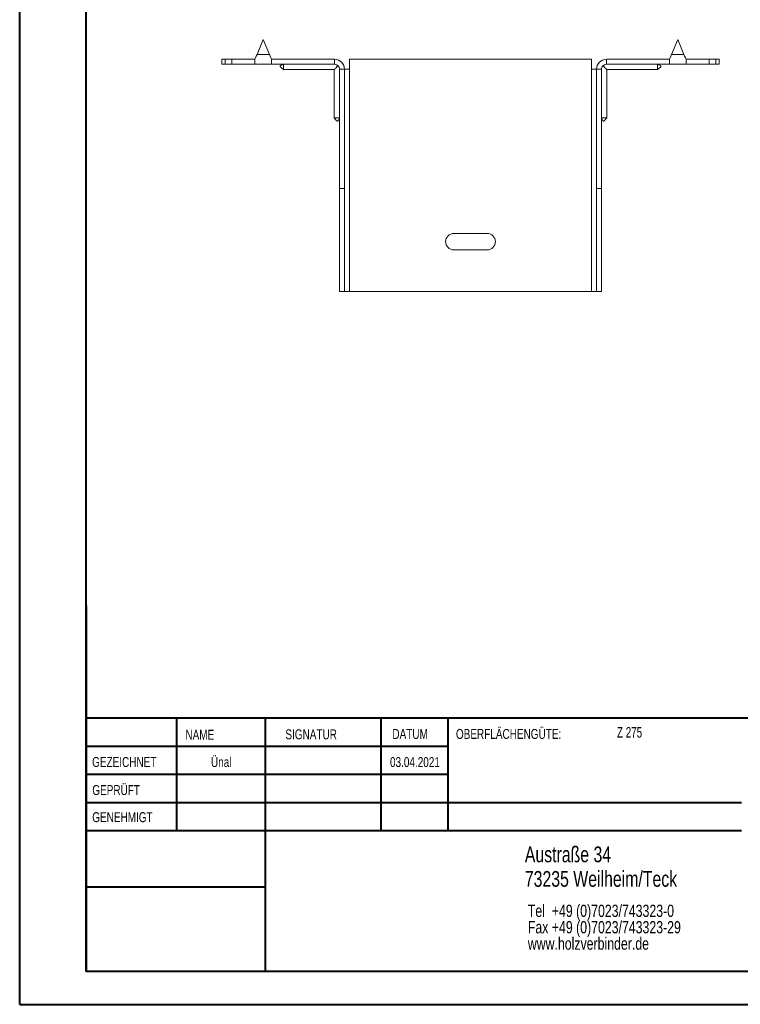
# Model space of a CAD drawing. Header units: millimetres. Extents: x 0 to 210, y 0 to 297.
# Tile 1 of 4: x 0 to 109, y 0 to 149. Entities that reach past the tile are written whole.
import ezdxf

# ---------------------------------------------------------------- set-up
doc = ezdxf.new("R2010")
doc.units = ezdxf.units.MM
doc.styles.add('SLDTEXTSTYLE0', font='TXT', dxfattribs={"width": 0.75})
doc.styles.add('SLDTEXTSTYLE2', font='TXT', dxfattribs={"width": 0.7})

# ---------------------------------------------------------------- blocks, each defined once
blk = doc.blocks.new('SW_NOTE_0')
at = {"color": 0, "linetype": 'Continuous', "lineweight": 0, "char_height": 1.8521, "attachment_point": 1, "style": 'SLDTEXTSTYLE0'}
for s, insert in [('Tel  +49 (0)7023/743323-0', (0, 2.39)), ('Fax +49 (0)7023/743323-29', (0, -0.08)), ('www.holzverbinder.de', (0, -2.55))]:
    blk.add_mtext(s, dxfattribs=dict(at, insert=insert))

msp = doc.modelspace()

# ---------------------------------------------------------------- linework, layer by layer
at = {"color": 7, "linetype": 'Continuous', "lineweight": 40}
for p, q in [((0.08, 0.21), (0.08, 297.21)), ((10.08, 5.21), (10.08, 292.21)), ((10.11, 60.37), (10.11, 5.12)), ((205.08, 43.37), (10.11, 43.37)), ((23.71, 43.37), (23.71, 26.37)), ((37.1, 43.37), (37.1, 5.12)), ((54.51, 43.37), (54.51, 26.37)), ((64.71, 26.37), (64.71, 43.37)), ((64.71, 39.1), (10.11, 39.1)), ((64.71, 34.87), (10.11, 34.87)), ((108.91, 30.62), (10.11, 30.62)), ((108.91, 26.37), (10.11, 26.37)), ((37.1, 17.87), (10.11, 17.87)), ((10.11, 13.71), (10.08, 13.71)), ((10.11, 9.46), (10.08, 9.46)), ((10.08, 5.21), (205.08, 5.21)), ((0.08, 0.21), (210.08, 0.21))]:
    msp.add_line(p, q, dxfattribs=at)
at = {"color": 7, "linetype": 'Continuous', "lineweight": 15}
for p, q in [((36.81, 145.74), (35.87, 143.49)), ((37.74, 143.49), (36.81, 145.74)), ((99.31, 145.74), (98.37, 143.49)), ((100.24, 143.49), (99.31, 145.74)), ((30.56, 142.74), (30.56, 141.99)), ((30.56, 142.74), (31.06, 142.74)), ((31.06, 142.74), (31.06, 141.99)), ((31.06, 142.74), (32.06, 142.74)), ((32.06, 141.99), (32.06, 142.74)), ((35.56, 142.74), (32.06, 142.74)), ((35.56, 142.74), (35.56, 141.99)), ((35.87, 143.49), (37.74, 143.49)), ((38.06, 141.99), (38.06, 142.74)), ((47.56, 142.74), (38.06, 142.74)), ((47.56, 141.99), (47.56, 142.74)), ((86.31, 142.74), (49.81, 142.74)), ((49.81, 141.24), (49.81, 142.74)), ((86.31, 142.74), (86.31, 141.24)), ((88.56, 141.99), (88.56, 142.74)), ((88.56, 142.74), (98.06, 142.74)), ((98.06, 142.74), (98.06, 141.99)), ((98.37, 143.49), (100.24, 143.49)), ((100.56, 142.74), (104.06, 142.74)), ((100.56, 141.99), (100.56, 142.74)), ((104.06, 141.99), (104.06, 142.74)), ((104.06, 142.74), (105.06, 142.74)), ((105.06, 141.99), (105.06, 142.74)), ((105.06, 142.74), (105.56, 142.74)), ((105.56, 141.99), (105.56, 142.74)), ((31.06, 141.99), (30.56, 141.99)), ((32.06, 141.99), (31.06, 141.99)), ((35.56, 141.99), (32.06, 141.99)), ((35.56, 141.99), (38.06, 141.99)), ((47.56, 141.99), (38.06, 141.99)), ((39.86, 141.19), (47.51, 141.19)), ((47.51, 141.19), (47.51, 133.93)), ((48.31, 141.24), (49.06, 141.24)), ((48.31, 123.24), (48.31, 141.24)), ((49.06, 123.24), (49.06, 141.24)), ((49.06, 141.24), (49.81, 141.24)), ((49.81, 107.74), (49.81, 141.24)), ((86.31, 141.24), (86.31, 107.74)), ((86.31, 141.24), (87.06, 141.24)), ((87.81, 141.24), (87.06, 141.24)), ((87.06, 123.24), (87.06, 141.24)), ((87.81, 123.24), (87.81, 141.24)), ((88.56, 141.99), (98.06, 141.99)), ((88.61, 141.19), (96.26, 141.19)), ((88.61, 133.93), (88.61, 141.19)), ((98.06, 141.99), (100.56, 141.99)), ((100.56, 141.99), (104.06, 141.99)), ((105.06, 141.99), (104.06, 141.99)), ((105.56, 141.99), (105.06, 141.99)), ((49.06, 123.24), (48.31, 123.24)), ((48.31, 107.74), (48.31, 123.24)), ((49.06, 107.74), (49.06, 123.24)), ((87.06, 123.24), (87.81, 123.24)), ((87.06, 107.74), (87.06, 123.24)), ((87.81, 107.74), (87.81, 123.24)), ((70.56, 116.49), (65.56, 116.49)), ((65.56, 113.99), (70.56, 113.99)), ((49.06, 107.74), (48.31, 107.74)), ((49.06, 107.74), (49.81, 107.74)), ((49.81, 107.74), (86.31, 107.74)), ((86.31, 107.74), (87.06, 107.74)), ((87.06, 107.74), (87.81, 107.74))]:
    msp.add_line(p, q, dxfattribs=at)
at = {"color": 7, "linetype": 'Continuous', "lineweight": 0}
for p, q in [((64.71, 39.12), (10.11, 39.12)), ((23.71, 5.21), (23.71, 5.12)), ((54.51, 5.21), (54.51, 5.12))]:
    msp.add_line(p, q, dxfattribs=at)
at = {"color": 7, "linetype": 'Continuous', "lineweight": 15, "flags": 128}
for points in [[(35.87, 143.49), (35.76, 143.23), (35.65, 142.98), (35.56, 142.74)], [(38.06, 142.74), (37.96, 142.98), (37.85, 143.23), (37.74, 143.49)], [(98.37, 143.49), (98.26, 143.23), (98.15, 142.98), (98.06, 142.74)], [(100.56, 142.74), (100.46, 142.98), (100.35, 143.23), (100.24, 143.49)], [(47.51, 141.19), (47.52, 141.21), (47.58, 141.26), (47.66, 141.35), (47.78, 141.46), (47.92, 141.61), (48.09, 141.77)], [(88.03, 141.77), (88.19, 141.61), (88.33, 141.46), (88.45, 141.35), (88.54, 141.26), (88.59, 141.21), (88.61, 141.19)]]:
    msp.add_lwpolyline(points, dxfattribs=at)
at = {"color": 7, "linetype": 'Continuous', "lineweight": 15}
for centre, radius, start, end in [((47.56, 141.24), 1.5, 0, 90), ((88.56, 141.24), 1.5, 90, 180), ((47.56, 141.24), 0.75, 0, 90), ((88.56, 141.24), 0.75, 90, 180), ((65.56, 115.24), 1.25, 90, 270), ((70.56, 115.24), 1.25, 270, 90)]:
    msp.add_arc(centre, radius, start, end, dxfattribs=at)
for points, knots in [([(39.86, 141.99), (39.74, 141.95), (39.57, 141.89), (39.4, 141.79), (39.36, 141.72), (39.35, 141.69), (39.35, 141.65), (39.37, 141.61), (39.44, 141.53), (39.61, 141.4), (39.76, 141.27), (39.86, 141.18)], [0, 0, 0, 0, 0.2855, 0.392614, 0.433607, 0.452355, 0.471039, 0.511905, 0.562271, 0.695298, 1, 1, 1, 1]), ([(39.86, 141.99), (39.86, 141.91), (39.86, 141.72), (39.86, 141.45), (39.86, 141.26), (39.86, 141.18), (39.86, 141.2), (39.86, 141.2)], [0, 0, 0, 0, 0.176999, 0.437532, 0.698072, 0.958617, 1, 1, 1, 1]), ([(96.25, 141.18), (96.34, 141.26), (96.46, 141.37), (96.64, 141.5), (96.73, 141.59), (96.76, 141.65), (96.76, 141.69), (96.75, 141.72), (96.72, 141.77), (96.57, 141.89), (96.4, 141.95), (96.26, 141.99)], [0, 0, 0, 0, 0.256733, 0.38695, 0.489175, 0.528772, 0.547318, 0.566205, 0.608675, 0.662214, 1, 1, 1, 1]), ([(96.26, 141.99), (96.26, 141.91), (96.26, 141.72), (96.26, 141.45), (96.26, 141.26), (96.26, 141.18), (96.26, 141.2), (96.26, 141.2)], [0, 0, 0, 0, 0.176999, 0.437532, 0.698072, 0.958617, 1, 1, 1, 1]), ([(47.5, 133.93), (47.57, 133.85), (47.69, 133.72), (47.81, 133.54), (47.9, 133.45), (47.97, 133.43), (48, 133.43), (48.04, 133.43), (48.08, 133.46), (48.21, 133.61), (48.26, 133.78), (48.31, 133.93)], [0, 0, 0, 0, 0.25673, 0.38695, 0.489173, 0.528771, 0.547318, 0.566204, 0.608674, 0.662214, 1, 1, 1, 1]), ([(47.51, 133.93), (47.52, 133.93), (47.53, 133.93), (47.7, 133.93), (47.92, 133.93), (48.13, 133.93), (48.25, 133.93), (48.31, 133.93)], [0, 0, 0, 0, 0.217784, 0.478083, 0.738383, 0.867316, 1, 1, 1, 1]), ([(87.81, 133.93), (87.85, 133.81), (87.9, 133.64), (88.01, 133.48), (88.07, 133.43), (88.11, 133.43), (88.14, 133.43), (88.19, 133.44), (88.27, 133.51), (88.4, 133.68), (88.53, 133.83), (88.61, 133.93)], [0, 0, 0, 0, 0.285501, 0.392616, 0.433608, 0.452355, 0.471041, 0.511905, 0.562272, 0.6953, 1, 1, 1, 1]), ([(88.6, 133.93), (88.59, 133.93), (88.58, 133.93), (88.42, 133.93), (88.2, 133.93), (87.98, 133.93), (87.87, 133.93), (87.81, 133.93)], [0, 0, 0, 0, 0.217784, 0.478083, 0.738383, 0.867316, 1, 1, 1, 1])]:
    msp.add_open_spline(points, degree=3, knots=knots, dxfattribs=at)

# ---------------------------------------------------------------- block references
at = {"color": 7, "linetype": 'Continuous', "lineweight": 0}
msp.add_blockref('SW_NOTE_0', (76.7, 12.85), dxfattribs=at)

# ---------------------------------------------------------------- texts
for s, insert, char_height, attachment_point, style in [('NAME', (25.07, 41.62), 1.5, 1, 'SLDTEXTSTYLE0'), ('SIGNATUR', (40.14, 41.68), 1.5, 1, 'SLDTEXTSTYLE0'), ('DATUM', (56.28, 41.74), 1.5, 1, 'SLDTEXTSTYLE0'), ('OBERFLÄCHENGÜTE:', (65.86, 41.74), 1.5, 1, 'SLDTEXTSTYLE0'), ('Z 275', (90.14, 42.03), 1.587, 1, 'SLDTEXTSTYLE2'), ('GEZEICHNET', (11, 37.51), 1.5, 1, 'SLDTEXTSTYLE0'), ('Ünal', (30.47, 37.5), 1.499, 2, 'SLDTEXTSTYLE0'), ('03.04.2021', (59.68, 37.5), 1.499, 2, 'SLDTEXTSTYLE0'), ('GEPRÜFT', (11.03, 33.28), 1.5, 1, 'SLDTEXTSTYLE0'), ('GENEHMIGT', (11.02, 29.19), 1.5, 1, 'SLDTEXTSTYLE0'), ('Austraße 34', (76.25, 24.02), 2.3813, 1, 'SLDTEXTSTYLE0'), ('73235 Weilheim/Teck', (76.25, 20.32), 2.3813, 1, 'SLDTEXTSTYLE0')]:
    msp.add_mtext(s, dxfattribs=dict(at, insert=insert, char_height=char_height, attachment_point=attachment_point, style=style))

doc.saveas('drawing.dxf')
